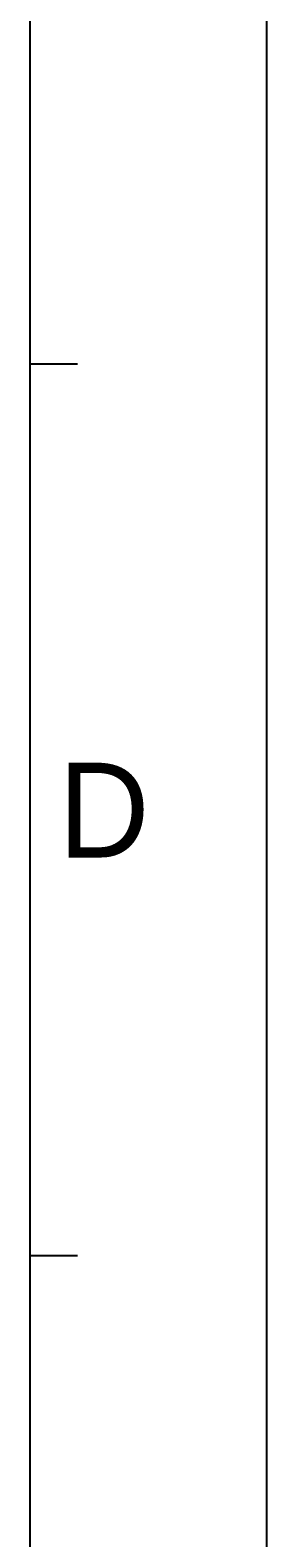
# Model space of a CAD drawing. Header units: millimetres. Extents: x 745 to 1756, y 7 to 641.
# Tile 28 of 29: x 1571 to 1586, y 343 to 438. Entities that reach past the tile are written whole.
import ezdxf

# ---------------------------------------------------------------- set-up
doc = ezdxf.new("R2010")
doc.units = ezdxf.units.MM
doc.header["$MEASUREMENT"] = 0
doc.layers.add('PAPER', color=7, linetype='Continuous', lineweight=0)

msp = doc.modelspace()

# ---------------------------------------------------------------- linework, layer by layer
at = {"layer": 'PAPER', "color": 3, "lineweight": 25}
for p, q in [((1585.585, 7.133), (1585.585, 601.133)), ((1570.585, 22.133), (1570.585, 586.133)), ((1570.585, 416.933), (1573.585, 416.933)), ((1570.585, 360.533), (1573.585, 360.533))]:
    msp.add_line(p, q, dxfattribs=at)

# ---------------------------------------------------------------- texts
at = {"layer": 'PAPER', "insert": (1572.361, 385.704), "char_height": 0.2, "attachment_point": 7}
msp.add_mtext('\\C1;\\FMyriadPro-Regular|b0|i0|c1;\\H6.000000;\\W1.000000;D', dxfattribs=at)

doc.saveas('drawing.dxf')
